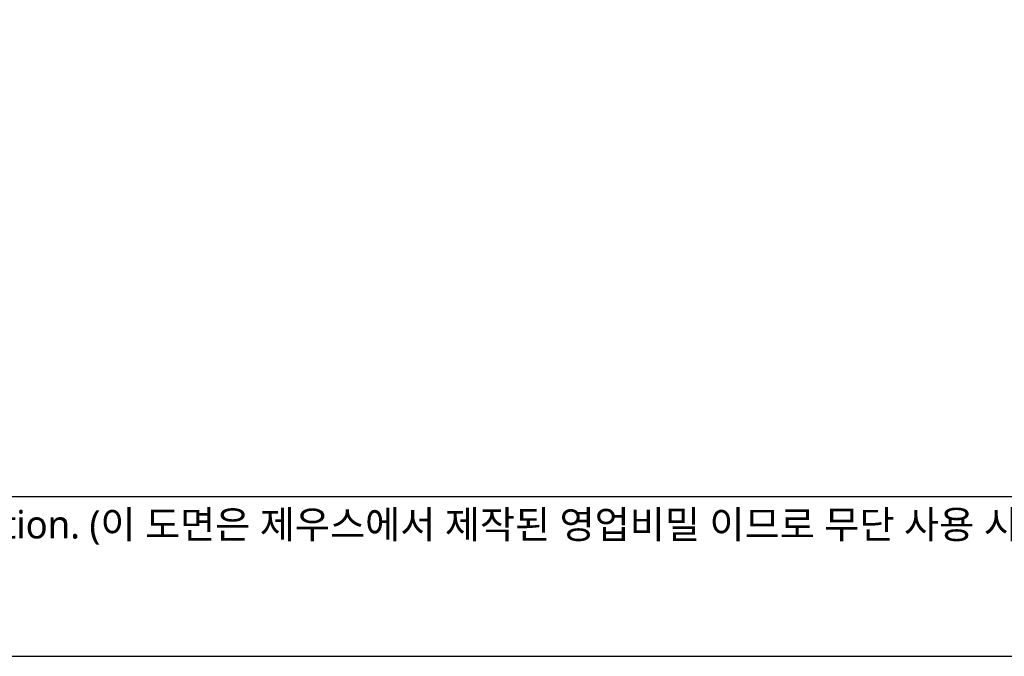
# Model space of a CAD drawing. Header units: millimetres. Extents: x -491 to 2059, y -393 to 795.
# Tile 41 of 42: x -187 to -63, y -393 to -313. Entities that reach past the tile are written whole.
import ezdxf

# ---------------------------------------------------------------- set-up
doc = ezdxf.new("R2010")
doc.units = ezdxf.units.MM
doc.header["$LTSCALE"] = 462.55
doc.linetypes.add('HIDDEN', pattern=[0.2, 0.1, -0.1])
doc.layers.get('0').update_dxf_attribs({"linetype": 'CONTINUOUS'})
doc.layers.add('DEFAULT_2', color=2, linetype='HIDDEN')
doc.styles.add('TEXTSTYLE_3', font='malgun.ttf')

# ---------------------------------------------------------------- blocks, each defined once
blk = doc.blocks.new('W1')
at = {"color": 7}
blk.add_line((100, 200), (8200, 200), dxfattribs=at)
at = {"layer": 'DEFAULT_2', "color": 2, "linetype": 'HIDDEN', "insert": (517.636, 182.4345), "char_height": 35, "width": 4804.406187, "attachment_point": 1, "line_spacing_factor": 0.9, "style": 'TEXTSTYLE_3'}
blk.add_mtext('Any unauthorized use of this drawing will be penalized since it’s designed by Global ZEUS and its confidential information. (이 도면은 제우스에서 제작된 영업비밀 이므로 무단 사용 시 법적인 처벌을 받을 수 있습니다.)', dxfattribs=at)

msp = doc.modelspace()

# ---------------------------------------------------------------- linework, layer by layer
at = {"color": 4}
msp.add_lwpolyline([(-490.83, -392.53), (349.17, -392.53), (349.17, 201.47), (-490.83, 201.47)], close=True, dxfattribs=at)

# ---------------------------------------------------------------- block references
at = {"xscale": 0.1, "yscale": 0.1, "zscale": 0.1}
msp.add_blockref('W1', (-490.83, -392.53), dxfattribs=at)

doc.saveas('drawing.dxf')
